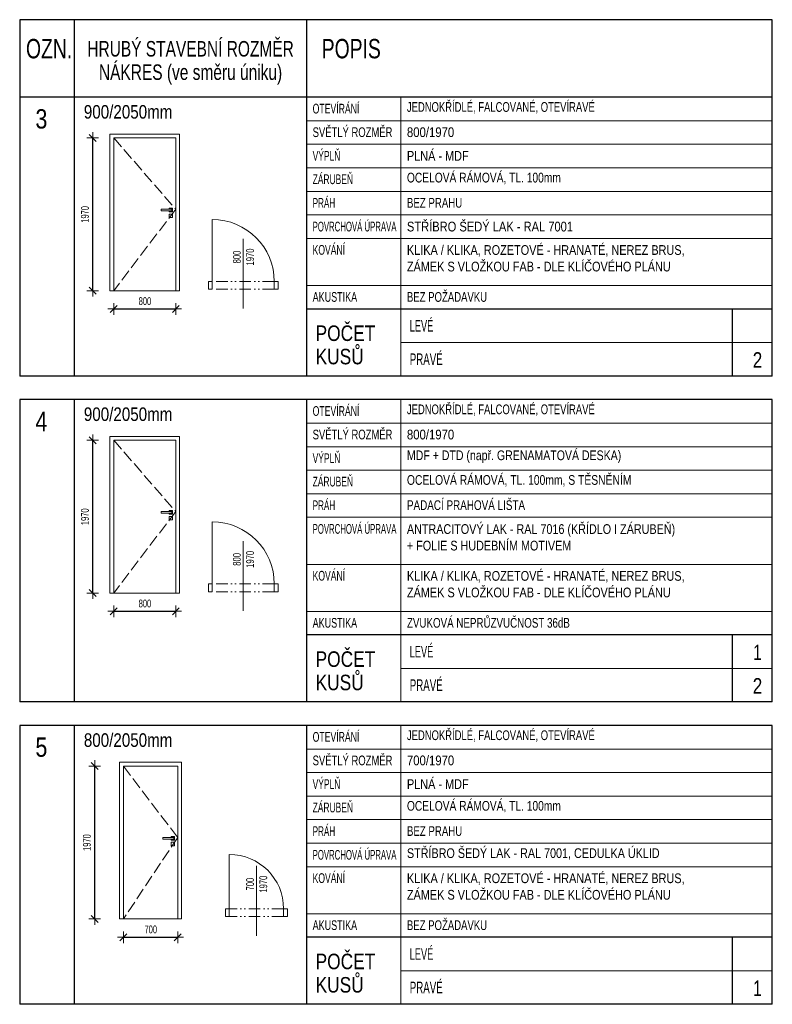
# Model space of a CAD drawing. Header units: millimetres. Extents: x -100839 to -67839, y -82854 to -70160.
# Tile 3 of 4: x -89099 to -79399, y -82854 to -70160. Entities that reach past the tile are written whole.
import ezdxf

# ---------------------------------------------------------------- set-up
doc = ezdxf.new("R2010")
doc.units = ezdxf.units.MM
doc.header["$PDMODE"] = 65
doc.linetypes.add('Carkovana 2x_1', pattern=[200, 150, -50])
doc.linetypes.add('JIS_09_15_1', pattern=[300, 150, -50, 0, -50, 0, -50])
doc.layers.add('XR$1$VÝPIS VNITŘNÍCH DVEŘÍ_1', color=7, linetype='Continuous', lineweight=25)
doc.styles.add('ARIAL', font='ARIAL.TTF')
doc.styles.add('ARIALNARROW', font='ARIALN.TTF')
doc.dimstyles.new('DIMSTYLE_3', dxfattribs={"dimtxt": 100, "dimasz": 150, "dimexe": 0, "dimexo": 0, "dimgap": 50, "dimtad": 2, "dimdec": 0, "dimrnd": 5, "dimzin": 12, "dimdsep": 46, "dimtxsty": 'ARIALNARROW', "dimblk1": 'ALL_ML_STRICH', "dimblk2": 'ALL_ML_STRICH', "dimsah": 1, "dimcen": 0, "dimclrd": 6, "dimclre": 6, "dimclrt": 6, "dimadec": 0, "dimazin": 0, "dimtfac": 1, "dimtdec": 0, "dimtix": 1, "dimtmove": 2, "dimatfit": 3, "dimfxl": 0, "dimtzin": 0, "dimlwd": 0, "dimlwe": 13, "dimarcsym": 0})

# ---------------------------------------------------------------- blocks, each defined once
blk = doc.blocks.new('ALL_ML_STRICH')
at = {"color": 0, "linetype": 'ByBlock', "lineweight": -2}
for p, q in [((-1, 0), (0.5, 0)), ((-0.3, -0.3), (0.3, 0.3)), ((0, -0.5), (0, 0.5))]:
    blk.add_line(p, q, dxfattribs=at)
blk = doc.blocks.new('*D7')
at = {"layer": 'DEFPOINTS', "color": 6, "linetype": 'Continuous', "lineweight": 13}
for p in [(-87887, -73654), (-87087, -73654), (-87887, -73889)]:
    blk.add_point(p, dxfattribs=at)
at = {"layer": 'XR$1$VÝPIS VNITŘNÍCH DVEŘÍ_1', "color": 6, "linetype": 'Continuous', "lineweight": -2}
for p, q in [((-87887, -73889), (-87887, -73889)), ((-87887, -73889), (-87087, -73889)), ((-87087, -73889), (-87087, -73889))]:
    blk.add_line(p, q, dxfattribs=at)
at = {"layer": 'XR$1$VÝPIS VNITŘNÍCH DVEŘÍ_1', "color": 6, "linetype": 'Continuous', "lineweight": 13, "xscale": 150, "yscale": 150, "zscale": 150, "rotation": 180}
blk.add_blockref('ALL_ML_STRICH', (-87887, -73889), dxfattribs=at)
at = {"layer": 'XR$1$VÝPIS VNITŘNÍCH DVEŘÍ_1', "color": 6, "linetype": 'Continuous', "lineweight": 13, "xscale": 150, "yscale": 150, "zscale": 150}
blk.add_blockref('ALL_ML_STRICH', (-87087, -73889), dxfattribs=at)
at = {"layer": 'XR$1$VÝPIS VNITŘNÍCH DVEŘÍ_1', "color": 6, "linetype": 'Continuous', "lineweight": 13, "insert": (-87485, -73789), "char_height": 100, "width": 243.43, "attachment_point": 5, "style": 'ARIALNARROW'}
blk.add_mtext('\\W0.81;\\A1;{800}', dxfattribs=at)
blk = doc.blocks.new('*D8')
at = {"layer": 'DEFPOINTS', "color": 6, "linetype": 'Continuous', "lineweight": 13}
for p in [(-87299, -71684), (-88158, -73654), (-87312, -73654)]:
    blk.add_point(p, dxfattribs=at)
at = {"layer": 'XR$1$VÝPIS VNITŘNÍCH DVEŘÍ_1', "color": 6, "linetype": 'Continuous', "lineweight": -2}
for p, q in [((-88158, -71684), (-88158, -71684)), ((-88158, -73654), (-88158, -71684)), ((-88158, -73654), (-88158, -73654))]:
    blk.add_line(p, q, dxfattribs=at)
at = {"layer": 'XR$1$VÝPIS VNITŘNÍCH DVEŘÍ_1', "color": 6, "linetype": 'Continuous', "lineweight": 13, "xscale": 150, "yscale": 150, "zscale": 150}
for p, rotation in [((-88158, -71684), 90), ((-88158, -73654), 270)]:
    blk.add_blockref('ALL_ML_STRICH', p, dxfattribs=dict(at, rotation=rotation))
at = {"layer": 'XR$1$VÝPIS VNITŘNÍCH DVEŘÍ_1', "color": 6, "linetype": 'Continuous', "lineweight": 13, "insert": (-88258, -72670), "char_height": 100, "width": 324.57, "attachment_point": 5, "rotation": 90, "style": 'ARIALNARROW'}
blk.add_mtext('\\W0.81;\\A1;{1970}', dxfattribs=at)
blk = doc.blocks.new('*D9')
at = {"layer": 'DEFPOINTS', "color": 6, "linetype": 'Continuous', "lineweight": 13}
for p in [(-87887, -77552), (-87087, -77552), (-87887, -77787)]:
    blk.add_point(p, dxfattribs=at)
at = {"layer": 'XR$1$VÝPIS VNITŘNÍCH DVEŘÍ_1', "color": 6, "linetype": 'Continuous', "lineweight": -2}
for p, q in [((-87887, -77787), (-87887, -77787)), ((-87887, -77787), (-87087, -77787)), ((-87087, -77787), (-87087, -77787))]:
    blk.add_line(p, q, dxfattribs=at)
at = {"layer": 'XR$1$VÝPIS VNITŘNÍCH DVEŘÍ_1', "color": 6, "linetype": 'Continuous', "lineweight": 13, "xscale": 150, "yscale": 150, "zscale": 150, "rotation": 180}
blk.add_blockref('ALL_ML_STRICH', (-87887, -77787), dxfattribs=at)
at = {"layer": 'XR$1$VÝPIS VNITŘNÍCH DVEŘÍ_1', "color": 6, "linetype": 'Continuous', "lineweight": 13, "xscale": 150, "yscale": 150, "zscale": 150}
blk.add_blockref('ALL_ML_STRICH', (-87087, -77787), dxfattribs=at)
at = {"layer": 'XR$1$VÝPIS VNITŘNÍCH DVEŘÍ_1', "color": 6, "linetype": 'Continuous', "lineweight": 13, "insert": (-87485, -77687), "char_height": 100, "width": 243.43, "attachment_point": 5, "style": 'ARIALNARROW'}
blk.add_mtext('\\W0.81;\\A1;{800}', dxfattribs=at)
blk = doc.blocks.new('*D10')
at = {"layer": 'DEFPOINTS', "color": 6, "linetype": 'Continuous', "lineweight": 13}
for p in [(-87299, -75582), (-88158, -77552), (-87312, -77552)]:
    blk.add_point(p, dxfattribs=at)
at = {"layer": 'XR$1$VÝPIS VNITŘNÍCH DVEŘÍ_1', "color": 6, "linetype": 'Continuous', "lineweight": -2}
for p, q in [((-88158, -75582), (-88158, -75582)), ((-88158, -77552), (-88158, -75582)), ((-88158, -77552), (-88158, -77552))]:
    blk.add_line(p, q, dxfattribs=at)
at = {"layer": 'XR$1$VÝPIS VNITŘNÍCH DVEŘÍ_1', "color": 6, "linetype": 'Continuous', "lineweight": 13, "xscale": 150, "yscale": 150, "zscale": 150}
for p, rotation in [((-88158, -75582), 90), ((-88158, -77552), 270)]:
    blk.add_blockref('ALL_ML_STRICH', p, dxfattribs=dict(at, rotation=rotation))
at = {"layer": 'XR$1$VÝPIS VNITŘNÍCH DVEŘÍ_1', "color": 6, "linetype": 'Continuous', "lineweight": 13, "insert": (-88258, -76568), "char_height": 100, "width": 324.57, "attachment_point": 5, "rotation": 90, "style": 'ARIALNARROW'}
blk.add_mtext('\\W0.81;\\A1;{1970}', dxfattribs=at)
blk = doc.blocks.new('*D11')
at = {"layer": 'DEFPOINTS', "color": 6, "linetype": 'Continuous', "lineweight": 13}
for p in [(-87274, -79783), (-88133, -81753), (-87287, -81753)]:
    blk.add_point(p, dxfattribs=at)
at = {"layer": 'XR$1$VÝPIS VNITŘNÍCH DVEŘÍ_1', "color": 6, "linetype": 'Continuous', "lineweight": -2}
for p, q in [((-88133, -79783), (-88133, -79783)), ((-88133, -81753), (-88133, -79783)), ((-88133, -81753), (-88133, -81753))]:
    blk.add_line(p, q, dxfattribs=at)
at = {"layer": 'XR$1$VÝPIS VNITŘNÍCH DVEŘÍ_1', "color": 6, "linetype": 'Continuous', "lineweight": 13, "xscale": 150, "yscale": 150, "zscale": 150}
for p, rotation in [((-88133, -79783), 90), ((-88133, -81753), 270)]:
    blk.add_blockref('ALL_ML_STRICH', p, dxfattribs=dict(at, rotation=rotation))
at = {"layer": 'XR$1$VÝPIS VNITŘNÍCH DVEŘÍ_1', "color": 6, "linetype": 'Continuous', "lineweight": 13, "insert": (-88233, -80769), "char_height": 100, "width": 324.57, "attachment_point": 5, "rotation": 90, "style": 'ARIALNARROW'}
blk.add_mtext('\\W0.81;\\A1;{1970}', dxfattribs=at)
blk = doc.blocks.new('*D12')
at = {"layer": 'DEFPOINTS', "color": 6, "linetype": 'Continuous', "lineweight": 13}
for p in [(-87763, -81753), (-87063, -81753), (-87763, -81989)]:
    blk.add_point(p, dxfattribs=at)
at = {"layer": 'XR$1$VÝPIS VNITŘNÍCH DVEŘÍ_1', "color": 6, "linetype": 'Continuous', "lineweight": -2}
for p, q in [((-87763, -81989), (-87763, -81989)), ((-87763, -81989), (-87063, -81989)), ((-87063, -81989), (-87063, -81989))]:
    blk.add_line(p, q, dxfattribs=at)
at = {"layer": 'XR$1$VÝPIS VNITŘNÍCH DVEŘÍ_1', "color": 6, "linetype": 'Continuous', "lineweight": 13, "xscale": 150, "yscale": 150, "zscale": 150, "rotation": 180}
blk.add_blockref('ALL_ML_STRICH', (-87763, -81989), dxfattribs=at)
at = {"layer": 'XR$1$VÝPIS VNITŘNÍCH DVEŘÍ_1', "color": 6, "linetype": 'Continuous', "lineweight": 13, "xscale": 150, "yscale": 150, "zscale": 150}
blk.add_blockref('ALL_ML_STRICH', (-87063, -81989), dxfattribs=at)
at = {"layer": 'XR$1$VÝPIS VNITŘNÍCH DVEŘÍ_1', "color": 6, "linetype": 'Continuous', "lineweight": 13, "insert": (-87410, -81889), "char_height": 100, "width": 243.43, "attachment_point": 5, "style": 'ARIALNARROW'}
blk.add_mtext('\\W0.81;\\A1;{700}', dxfattribs=at)

msp = doc.modelspace()

# ---------------------------------------------------------------- linework, layer by layer
at = {"layer": 'XR$1$VÝPIS VNITŘNÍCH DVEŘÍ_1', "color": 7, "linetype": 'Continuous', "lineweight": 25}
for p, q in [((-79399.3, -70159.9), (-89099.3, -70159.9)), ((-89099.3, -70159.9), (-89099.3, -71159.9)), ((-88399.3, -70159.9), (-88399.3, -71159.9)), ((-85401.4, -70159.9), (-85401.4, -71159.9)), ((-79399.3, -71159.9), (-79399.3, -70159.9)), ((-79399.3, -71159.9), (-89099.3, -71159.9)), ((-89099.3, -71159.9), (-89099.3, -74754.4)), ((-88399.3, -71159.9), (-88399.3, -74754.4)), ((-85401.4, -71159.9), (-85401.4, -74754.4)), ((-79399.3, -74754.4), (-79399.3, -71159.9)), ((-79399.3, -73890.9), (-85401.4, -73890.9)), ((-79910.7, -74754.4), (-79910.7, -73890.9)), ((-79910.7, -74754.4), (-79910.7, -73890.9)), ((-79399.3, -74754.4), (-89099.3, -74754.4)), ((-79399.3, -75057.9), (-89099.3, -75057.9)), ((-89099.3, -75057.9), (-89099.3, -78955.9)), ((-88399.3, -75057.9), (-88399.3, -78955.9)), ((-85401.4, -75057.9), (-85401.4, -78955.9)), ((-79399.3, -78955.9), (-79399.3, -75057.9)), ((-79399.3, -78092.3), (-85401.4, -78092.3)), ((-79910.7, -78955.9), (-79910.7, -78092.3)), ((-79910.7, -78955.9), (-79910.7, -78092.3)), ((-79399.3, -78955.9), (-89099.3, -78955.9)), ((-79399.3, -79259.4), (-89099.3, -79259.4)), ((-89099.3, -79259.4), (-89099.3, -82853.9)), ((-88399.3, -79259.4), (-88399.3, -82853.9)), ((-85401.4, -79259.4), (-85401.4, -82853.9)), ((-79399.3, -82853.9), (-79399.3, -79259.4)), ((-79399.3, -81990.4), (-85401.4, -81990.4)), ((-79910.7, -82853.9), (-79910.7, -81990.4)), ((-79910.7, -82853.9), (-79910.7, -81990.4)), ((-79399.3, -82853.9), (-89099.3, -82853.9))]:
    msp.add_line(p, q, dxfattribs=at)
at = {"layer": 'XR$1$VÝPIS VNITŘNÍCH DVEŘÍ_1', "color": 7, "linetype": 'Continuous', "lineweight": 18}
for p, q in [((-84186.3, -71159.9), (-84186.3, -73890.9)), ((-85401.4, -71463.3), (-79399.3, -71463.3)), ((-87887.4, -71683.9), (-87887.4, -73653.9)), ((-87087.4, -71683.9), (-87887.4, -71683.9)), ((-87087.4, -73653.9), (-87087.4, -71683.9)), ((-85401.4, -71766.7), (-79399.3, -71766.7)), ((-85401.4, -72070.2), (-79399.3, -72070.2)), ((-85401.4, -72373.6), (-79399.3, -72373.6)), ((-85401.4, -72677.1), (-79399.3, -72677.1)), ((-85401.4, -72677.1), (-79399.3, -72677.1)), ((-85401.4, -72980.5), (-84186.3, -72980.5)), ((-79399.3, -72980.5), (-84186.3, -72980.5)), ((-85401.4, -73587.4), (-79399.3, -73587.4)), ((-87937.4, -73653.9), (-87037.6, -73653.9)), ((-85401.4, -73890.9), (-79399.3, -73890.9)), ((-84186.3, -74754.4), (-84186.3, -73890.9)), ((-84186.3, -74322.6), (-79399.3, -74322.6)), ((-84186.3, -75057.9), (-84186.3, -78092.3)), ((-85401.4, -75361.3), (-79399.3, -75361.3)), ((-87887.4, -75581.9), (-87887.4, -77551.9)), ((-87087.4, -75581.9), (-87887.4, -75581.9)), ((-87087.4, -77551.9), (-87087.4, -75581.9)), ((-85401.4, -75664.8), (-79399.3, -75664.8)), ((-85401.4, -75968.2), (-79399.3, -75968.2)), ((-85401.4, -76271.7), (-79399.3, -76271.7)), ((-85401.4, -76575.1), (-79399.3, -76575.1)), ((-85401.4, -76575.1), (-79399.3, -76575.1)), ((-85401.4, -77182), (-84186.3, -77182)), ((-79399.3, -77182), (-84186.3, -77182)), ((-87937.4, -77551.9), (-87037.6, -77551.9)), ((-85401.4, -77788.9), (-79399.3, -77788.9)), ((-85401.4, -78092.3), (-79399.3, -78092.3)), ((-84186.3, -78955.9), (-84186.3, -78092.3)), ((-84186.3, -78524.1), (-79399.3, -78524.1)), ((-84186.3, -79259.4), (-84186.3, -81990.4)), ((-85401.4, -79562.8), (-79399.3, -79562.8)), ((-87762.6, -79783.4), (-87762.6, -81753.4)), ((-87062.6, -79783.4), (-87762.6, -79783.4)), ((-87062.6, -81753.4), (-87062.6, -79783.4)), ((-85401.4, -79866.2), (-79399.3, -79866.2)), ((-85401.4, -80169.7), (-79399.3, -80169.7)), ((-85401.4, -80473.1), (-79399.3, -80473.1)), ((-85401.4, -80776.6), (-79399.3, -80776.6)), ((-85401.4, -80776.6), (-79399.3, -80776.6)), ((-85401.4, -81080), (-84186.3, -81080)), ((-79399.3, -81080), (-84186.3, -81080)), ((-85401.4, -81686.9), (-79399.3, -81686.9)), ((-87812.6, -81753.4), (-87012.8, -81753.4)), ((-85401.4, -81990.4), (-79399.3, -81990.4)), ((-84186.3, -82853.9), (-84186.3, -81990.4)), ((-84186.3, -82422.1), (-79399.3, -82422.1))]:
    msp.add_line(p, q, dxfattribs=at)
at = {"layer": 'XR$1$VÝPIS VNITŘNÍCH DVEŘÍ_1', "color": 7, "linetype": 'Continuous', "lineweight": 13}
for p, q in [((-87937.4, -71633.9), (-87937.4, -73653.9)), ((-87037.6, -71633.9), (-87937.4, -71633.9)), ((-87887.4, -71683.9), (-87887.4, -73653.9)), ((-87087.4, -71683.9), (-87887.4, -71683.9)), ((-87087.4, -73653.9), (-87087.4, -71683.9)), ((-87037.6, -73653.9), (-87037.6, -71633.9)), ((-87137.4, -72603.9), (-87277.4, -72603.9)), ((-87277.4, -72603.9), (-87277.4, -72623.9)), ((-87172.8, -72591.3), (-87127.8, -72591.3)), ((-87172.8, -72603.9), (-87172.8, -72591.3)), ((-87137.4, -72623.9), (-87137.4, -72603.9)), ((-87127.8, -72591.3), (-87127.8, -72636.3)), ((-87277.4, -72623.9), (-87137.4, -72623.9)), ((-87172.8, -72636.3), (-87172.8, -72623.9)), ((-87127.8, -72636.3), (-87172.8, -72636.3)), ((-87172.8, -72711.1), (-87172.8, -72666.1)), ((-87172.8, -72666.1), (-87127.8, -72666.1)), ((-87127.8, -72711.1), (-87172.8, -72711.1)), ((-87127.8, -72666.1), (-87127.8, -72711.1)), ((-86618, -73536.1), (-86618, -72736.1)), ((-86218, -73884.7), (-86218, -72984.7)), ((-86668, -73636.1), (-86668, -73536.1)), ((-86668, -73536.1), (-86618, -73536.1)), ((-86618, -73636.1), (-86618, -73536.1)), ((-85818, -73636.1), (-85818, -73536.1)), ((-85818, -73536.1), (-85768, -73536.1)), ((-85768, -73636.1), (-85768, -73536.1)), ((-86668, -73636.1), (-86618, -73636.1)), ((-85818, -73636.1), (-85768, -73636.1)), ((-87937.4, -75531.9), (-87937.4, -77551.9)), ((-87037.6, -75531.9), (-87937.4, -75531.9)), ((-87887.4, -75581.9), (-87887.4, -77551.9)), ((-87087.4, -75581.9), (-87887.4, -75581.9)), ((-87087.4, -77551.9), (-87087.4, -75581.9)), ((-87037.6, -77551.9), (-87037.6, -75531.9)), ((-87137.4, -76501.9), (-87277.4, -76501.9)), ((-87277.4, -76501.9), (-87277.4, -76521.9)), ((-87277.4, -76521.9), (-87137.4, -76521.9)), ((-87172.8, -76489.3), (-87127.8, -76489.3)), ((-87172.8, -76501.9), (-87172.8, -76489.3)), ((-87172.8, -76534.3), (-87172.8, -76521.9)), ((-87127.8, -76534.3), (-87172.8, -76534.3)), ((-87137.4, -76521.9), (-87137.4, -76501.9)), ((-87127.8, -76489.3), (-87127.8, -76534.3)), ((-87172.8, -76609.1), (-87172.8, -76564.1)), ((-87172.8, -76564.1), (-87127.8, -76564.1)), ((-87127.8, -76609.1), (-87172.8, -76609.1)), ((-87127.8, -76564.1), (-87127.8, -76609.1)), ((-86618, -77434.1), (-86618, -76634.1)), ((-86218, -77782.8), (-86218, -76882.8)), ((-86668, -77534.1), (-86668, -77434.1)), ((-86668, -77434.1), (-86618, -77434.1)), ((-86668, -77534.1), (-86618, -77534.1)), ((-86618, -77534.1), (-86618, -77434.1)), ((-85818, -77534.1), (-85818, -77434.1)), ((-85818, -77434.1), (-85768, -77434.1)), ((-85818, -77534.1), (-85768, -77534.1)), ((-85768, -77534.1), (-85768, -77434.1)), ((-87812.6, -79733.4), (-87812.6, -81753.4)), ((-87012.8, -79733.4), (-87812.6, -79733.4)), ((-87762.6, -79783.4), (-87762.6, -81753.4)), ((-87062.6, -79783.4), (-87762.6, -79783.4)), ((-87062.6, -81753.4), (-87062.6, -79783.4)), ((-87012.8, -81753.4), (-87012.8, -79733.4)), ((-87112.6, -80703.4), (-87252.6, -80703.4)), ((-87252.6, -80703.4), (-87252.6, -80723.4)), ((-87252.6, -80723.4), (-87112.6, -80723.4)), ((-87148, -80690.8), (-87103, -80690.8)), ((-87148, -80703.4), (-87148, -80690.8)), ((-87148, -80735.8), (-87148, -80723.4)), ((-87112.6, -80723.4), (-87112.6, -80703.4)), ((-87103, -80690.8), (-87103, -80735.8)), ((-87103, -80735.8), (-87148, -80735.8)), ((-87148, -80810.6), (-87148, -80765.6)), ((-87148, -80765.6), (-87103, -80765.6)), ((-87103, -80810.6), (-87148, -80810.6)), ((-87103, -80765.6), (-87103, -80810.6)), ((-86397.9, -81621.5), (-86397.9, -80921.5)), ((-86047.9, -81970.1), (-86047.9, -81070.1)), ((-86447.9, -81721.5), (-86447.9, -81621.5)), ((-86447.9, -81621.5), (-86397.9, -81621.5)), ((-86397.9, -81721.5), (-86397.9, -81621.5)), ((-85697.9, -81721.5), (-85697.9, -81621.5)), ((-85697.9, -81621.5), (-85647.9, -81621.5)), ((-85647.9, -81721.5), (-85647.9, -81621.5)), ((-86447.9, -81721.5), (-86397.9, -81721.5)), ((-85697.9, -81721.5), (-85647.9, -81721.5))]:
    msp.add_line(p, q, dxfattribs=at)
at = {"layer": 'XR$1$VÝPIS VNITŘNÍCH DVEŘÍ_1', "color": 7, "linetype": 'Carkovana 2x_1', "lineweight": 13}
for p, q in [((-87887.4, -71683.9), (-87087.4, -72603.9)), ((-87087.4, -72603.9), (-87887.4, -73653.9)), ((-87887.4, -75581.9), (-87087.4, -76501.9)), ((-87087.4, -76501.9), (-87887.4, -77551.9)), ((-87762.6, -79783.4), (-87062.6, -80703.4)), ((-87062.6, -80703.4), (-87762.6, -81753.4))]:
    msp.add_line(p, q, dxfattribs=at)
at = {"layer": 'XR$1$VÝPIS VNITŘNÍCH DVEŘÍ_1', "color": 7, "linetype": 'JIS_09_15_1', "lineweight": 13}
for p, q in [((-85818, -73536.1), (-86618, -73536.1)), ((-85818, -73636.1), (-86618, -73636.1)), ((-85818, -77434.1), (-86618, -77434.1)), ((-85818, -77534.1), (-86618, -77534.1)), ((-85697.9, -81621.5), (-86397.9, -81621.5)), ((-85697.9, -81721.5), (-86397.9, -81721.5))]:
    msp.add_line(p, q, dxfattribs=at)
at = {"layer": 'XR$1$VÝPIS VNITŘNÍCH DVEŘÍ_1', "color": 7, "linetype": 'Continuous', "lineweight": 13}
for centre, radius in [((-86618, -73536.1), 800), ((-86618, -77434.1), 800), ((-86397.9, -81621.5), 700)]:
    msp.add_arc(centre, radius, 0, 90, dxfattribs=at)

# ---------------------------------------------------------------- texts
at = {"layer": 'XR$1$VÝPIS VNITŘNÍCH DVEŘÍ_1', "color": 7, "linetype": 'Continuous', "lineweight": 25}
for s, insert, char_height, width, attachment_point, style in [('\\A1;{\\fArial|i0|b0;\\H250.000000;\\W0.714286;\\C7;OZN.}\\P', (-88720.5, -70534.9), 250, 684.08, 5, 'ARIAL'), ('\\A1;{\\fArial|i0|b0;\\H250.000000;\\W0.714286;\\C7;POPIS}\\P', (-84825.8, -70534.9), 250, 850.871, 5, 'ARIAL'), ('\\W0.85;JEDNOKŘÍDLÉ, FALCOVANÉ, OTEVÍRAVÉ', (-84108.4, -71371), 125, 2486.699, 7, 'ARIALNARROW'), ('\\W0.78;OTEVÍRÁNÍ', (-85323.5, -71371), 125, 655.709, 7, 'ARIALNARROW'), ('\\W0.85;SVĚTLÝ ROZMĚR', (-85323.5, -71674.5), 125, 1079.66, 7, 'ARIALNARROW'), ('\\W1.02;800/1970', (-84108.4, -71674.5), 125, 683.84, 7, 'ARIALNARROW'), ('\\W0.98;PLNÁ - MDF', (-84108.4, -71977.9), 125, 861.505, 7, 'ARIALNARROW'), ('\\W0.76;VÝPLŇ', (-85323.5, -71977.9), 125, 407.774, 7, 'ARIALNARROW'), ('\\W0.92;OCELOVÁ RÁMOVÁ, TL. 100mm', (-84108.4, -72281.4), 125, 2047.414, 7, 'ARIALNARROW'), ('\\W0.76;ZÁRUBEŇ', (-85323.5, -72281.4), 125, 571.052, 7, 'ARIALNARROW'), ('\\W0.87;BEZ PRAHU', (-84108.4, -72584.8), 125, 764.07, 7, 'ARIALNARROW'), ('\\W0.73;PRÁH', (-85323.5, -72584.8), 125, 339.264, 7, 'ARIALNARROW'), ('\\W0.70;POVRCHOVÁ ÚPRAVA', (-85323.5, -72891.4), 125, 1127.163, 7, 'ARIALNARROW'), ('\\W1.00;STŘÍBRO ŠEDÝ LAK - RAL 7001', (-84108.4, -72891.4), 125, 2215.93, 7, 'ARIALNARROW'), ('\\W0.77;KOVÁNÍ', (-85323.5, -73191.7), 125, 464.666, 7, 'ARIALNARROW'), ('\\W0.86;BEZ POŽADAVKU', (-84108.4, -73798.6), 125, 1090.538, 7, 'ARIALNARROW'), ('\\W0.81;AKUSTIKA', (-85323.5, -73798.6), 125, 623.841, 7, 'ARIALNARROW'), ('\\W0.69;LEVÉ', (-84072.2, -74181), 150, 355.684, 7, 'ARIALNARROW'), ('\\W0.73;PRAVÉ', (-84072.2, -74612.8), 150, 480.25, 7, 'ARIALNARROW'), ('\\W0.85;JEDNOKŘÍDLÉ, FALCOVANÉ, OTEVÍRAVÉ', (-84108.4, -75269.1), 125, 2486.699, 7, 'ARIALNARROW'), ('\\W0.78;OTEVÍRÁNÍ', (-85323.5, -75269.1), 125, 655.709, 7, 'ARIALNARROW'), ('\\W0.85;SVĚTLÝ ROZMĚR', (-85323.5, -75572.5), 125, 1079.66, 7, 'ARIALNARROW'), ('\\W1.02;800/1970', (-84108.4, -75572.5), 125, 683.84, 7, 'ARIALNARROW'), ('\\W0.95;MDF + DTD (např. GRENAMATOVÁ DESKA)', (-84108.4, -75876), 125, 2826.098, 7, 'ARIALNARROW'), ('\\W0.76;VÝPLŇ', (-85323.5, -75876), 125, 407.774, 7, 'ARIALNARROW'), ('\\W0.93;OCELOVÁ RÁMOVÁ, TL. 100mm, S TĚSNĚNÍM', (-84108.4, -76179.4), 125, 2968.277, 7, 'ARIALNARROW'), ('\\W0.76;ZÁRUBEŇ', (-85323.5, -76179.4), 125, 571.052, 7, 'ARIALNARROW'), ('\\W0.89;PADACÍ PRAHOVÁ LIŠTA', (-84108.4, -76482.9), 125, 1585.857, 7, 'ARIALNARROW'), ('\\W0.70;POVRCHOVÁ ÚPRAVA', (-85323.5, -76789.4), 125, 1127.163, 7, 'ARIALNARROW'), ('\\W0.73;PRÁH', (-85323.5, -76482.9), 125, 339.264, 7, 'ARIALNARROW'), ('\\W0.77;KOVÁNÍ', (-85323.5, -77393.2), 125, 464.666, 7, 'ARIALNARROW'), ('\\W0.88;ZVUKOVÁ NEPRŮZVUČNOST 36dB', (-84108.4, -78000.1), 125, 2144.695, 7, 'ARIALNARROW'), ('\\W0.81;AKUSTIKA', (-85323.5, -78000.1), 125, 623.841, 7, 'ARIALNARROW'), ('\\W0.69;LEVÉ', (-84072.2, -78382.5), 150, 355.684, 7, 'ARIALNARROW'), ('\\W0.73;PRAVÉ', (-84072.2, -78814.2), 150, 480.25, 7, 'ARIALNARROW'), ('\\W0.85;JEDNOKŘÍDLÉ, FALCOVANÉ, OTEVÍRAVÉ', (-84108.4, -79470.5), 125, 2486.699, 7, 'ARIALNARROW'), ('\\W0.78;OTEVÍRÁNÍ', (-85323.5, -79470.5), 125, 655.709, 7, 'ARIALNARROW'), ('\\W0.85;SVĚTLÝ ROZMĚR', (-85323.5, -79774), 125, 1079.66, 7, 'ARIALNARROW'), ('\\W1.02;700/1970', (-84108.4, -79774), 125, 683.84, 7, 'ARIALNARROW'), ('\\W0.98;PLNÁ - MDF', (-84108.4, -80077.4), 125, 861.505, 7, 'ARIALNARROW'), ('\\W0.76;VÝPLŇ', (-85323.5, -80077.4), 125, 407.774, 7, 'ARIALNARROW'), ('\\W0.92;OCELOVÁ RÁMOVÁ, TL. 100mm', (-84108.4, -80380.9), 125, 2047.414, 7, 'ARIALNARROW'), ('\\W0.76;ZÁRUBEŇ', (-85323.5, -80380.9), 125, 571.052, 7, 'ARIALNARROW'), ('\\W0.87;BEZ PRAHU', (-84108.4, -80684.3), 125, 764.07, 7, 'ARIALNARROW'), ('\\W0.73;PRÁH', (-85323.5, -80684.3), 125, 339.264, 7, 'ARIALNARROW'), ('\\W0.70;POVRCHOVÁ ÚPRAVA', (-85323.5, -80990.9), 125, 1127.163, 7, 'ARIALNARROW'), ('\\W0.97;STŘÍBRO ŠEDÝ LAK - RAL 7001, CEDULKA ÚKLID', (-84108.4, -80990.9), 125, 3337.485, 7, 'ARIALNARROW'), ('\\W0.77;KOVÁNÍ', (-85323.5, -81291.2), 125, 464.666, 7, 'ARIALNARROW'), ('\\W0.86;BEZ POŽADAVKU', (-84108.4, -81898.1), 125, 1090.538, 7, 'ARIALNARROW'), ('\\W0.81;AKUSTIKA', (-85323.5, -81898.1), 125, 623.841, 7, 'ARIALNARROW'), ('\\W0.69;LEVÉ', (-84072.2, -82280.5), 150, 355.684, 7, 'ARIALNARROW'), ('\\W0.73;PRAVÉ', (-84072.2, -82712.3), 150, 480.25, 7, 'ARIALNARROW')]:
    msp.add_mtext(s, dxfattribs=dict(at, insert=insert, char_height=char_height, width=width, attachment_point=attachment_point, style=style))
at = {"layer": 'XR$1$VÝPIS VNITŘNÍCH DVEŘÍ_1', "color": 7, "linetype": 'Continuous', "lineweight": 25, "char_height": 200, "line_spacing_factor": 0.903614, "style": 'ARIAL'}
for s, insert, width, attachment_point in [('\\A1;{\\fArial|i0|b0;\\H200.000000;\\W0.714286;\\C7;HRUBÝ STAVEBNÍ ROZMĚR}\\P{\\fArial|i0|b0;\\H200.000000;\\W0.714286;\\C7;NÁKRES (ve směru úniku)}\\P', (-86897.2, -70434.9), 2738.236, 2), ('\\A1;{\\fArial|i0|b0;\\H200.000000;\\W0.800000;\\C7;POČET}\\P{\\fArial|i0|b0;\\H200.000000;\\W0.800000;\\C7;KUSŮ}\\P', (-85285.9, -74101.9), 850.545, 1), ('\\A1;{\\fArial|i0|b0;\\H200.000000;\\W0.800000;\\C7;POČET}\\P{\\fArial|i0|b0;\\H200.000000;\\W0.800000;\\C7;KUSŮ}\\P', (-85285.9, -78303.4), 850.545, 1), ('\\A1;{\\fArial|i0|b0;\\H200.000000;\\W0.800000;\\C7;POČET}\\P{\\fArial|i0|b0;\\H200.000000;\\W0.800000;\\C7;KUSŮ}\\P', (-85285.9, -82201.4), 850.545, 1)]:
    msp.add_mtext(s, dxfattribs=dict(at, insert=insert, width=width, attachment_point=attachment_point))
at = {"layer": 'XR$1$VÝPIS VNITŘNÍCH DVEŘÍ_1', "color": 7, "linetype": 'Continuous', "lineweight": 50, "char_height": 250, "width": 255.697, "attachment_point": 7, "style": 'ARIAL'}
for s, insert in [('\\W0.79;3', (-88896.4, -71567)), ('\\W0.79;4', (-88896.4, -75465)), ('\\W0.79;5', (-88896.4, -79666.5))]:
    msp.add_mtext(s, dxfattribs=dict(at, insert=insert))
at = {"layer": 'XR$1$VÝPIS VNITŘNÍCH DVEŘÍ_1', "color": 7, "linetype": 'Continuous', "lineweight": 35, "style": 'ARIAL'}
for s, insert, char_height, width, attachment_point in [('\\W0.80;900/2050mm', (-88272.5, -71437.9), 175, 1218.335, 7), ('\\W0.79;2', (-79590.1, -74546.8), 200, 204.558, 5), ('\\W0.80;900/2050mm', (-88272.5, -75335.9), 175, 1218.335, 7), ('\\W0.72;1', (-79590.1, -78316.5), 200, 197.53, 5), ('\\W0.79;2', (-79590.1, -78748.3), 200, 204.558, 5), ('\\W0.80;800/2050mm', (-88272.5, -79537.4), 175, 1218.335, 7), ('\\W0.72;1', (-79590.1, -82646.3), 200, 197.53, 5)]:
    msp.add_mtext(s, dxfattribs=dict(at, insert=insert, char_height=char_height, width=width, attachment_point=attachment_point))
at = {"layer": 'XR$1$VÝPIS VNITŘNÍCH DVEŘÍ_1', "color": 7, "linetype": 'Continuous', "lineweight": 13, "char_height": 100, "width": 272.279, "attachment_point": 2, "rotation": 90, "line_spacing_factor": 1.024096, "style": 'ARIALNARROW'}
for s, insert in [('\\W0.86;800\\P1970', (-86350.6, -73219.4)), ('\\W0.86;800\\P1970', (-86350.6, -77117.5)), ('\\W0.86;700\\P1970', (-86180.5, -81304.8))]:
    msp.add_mtext(s, dxfattribs=dict(at, insert=insert))
at = {"layer": 'XR$1$VÝPIS VNITŘNÍCH DVEŘÍ_1', "color": 7, "linetype": 'Continuous', "lineweight": 18, "char_height": 125, "attachment_point": 1, "line_spacing_factor": 1.024096, "style": 'ARIALNARROW'}
for s, insert, width in [('\\W0.98;KLIKA / KLIKA, ROZETOVÉ - HRANATÉ, NEREZ BRUS,\\PZÁMEK S VLOŽKOU FAB - DLE KLÍČOVÉHO PLÁNU', (-84108.4, -73066.7), 3627.689), ('\\W0.97;ANTRACITOVÝ LAK - RAL 7016 (KŘÍDLO I ZÁRUBEŇ)\\P+ FOLIE S HUDEBNÍM MOTIVEM', (-84108.4, -76664.4), 3540.859), ('\\W0.98;KLIKA / KLIKA, ROZETOVÉ - HRANATÉ, NEREZ BRUS,\\PZÁMEK S VLOŽKOU FAB - DLE KLÍČOVÉHO PLÁNU', (-84108.4, -77268.2), 3627.689), ('\\W0.98;KLIKA / KLIKA, ROZETOVÉ - HRANATÉ, NEREZ BRUS,\\PZÁMEK S VLOŽKOU FAB - DLE KLÍČOVÉHO PLÁNU', (-84108.4, -81166.2), 3627.689)]:
    msp.add_mtext(s, dxfattribs=dict(at, insert=insert, width=width))

# ---------------------------------------------------------------- dimensions: what is measured, and where the dimension line sits
at = {"layer": 'XR$1$VÝPIS VNITŘNÍCH DVEŘÍ_1', "color": 6, "linetype": 'Continuous', "lineweight": 13}
for base, p1, p2, picture, middle in [((-88157.7, -71683.9), (-88157.7, -73653.9), (-88157.7, -71683.9), '*D8', (-88257.7, -72670)), ((-88157.7, -75581.9), (-88157.7, -77551.9), (-88157.7, -75581.9), '*D10', (-88257.7, -76568)), ((-88132.9, -79783.4), (-88132.9, -81753.4), (-88132.9, -79783.4), '*D11', (-88232.9, -80769.5))]:
    dim = msp.add_linear_dim(base=base, p1=p1, p2=p2, angle=90, dimstyle='DIMSTYLE_3', override={"dimpost": '<>', "dimclrd": 6, "dimclre": 6, "dimclrt": 6, "dimlwd": 0, "dimlwe": 13}, dxfattribs=at)
    dim.commit()
    dim.dimension.update_dxf_attribs({"geometry": picture, "text_midpoint": middle, "dimtype": 160})
for base, p1, p2, picture, middle in [((-87087.4, -73889.1), (-87887.4, -73889.1), (-87087.4, -73889.1), '*D7', (-87484.8, -73789.1)), ((-87087.4, -77787.2), (-87887.4, -77787.2), (-87087.4, -77787.2), '*D9', (-87484.8, -77687.2)), ((-87062.6, -81988.6), (-87762.6, -81988.6), (-87062.6, -81988.6), '*D12', (-87410, -81888.6))]:
    dim = msp.add_linear_dim(base=base, p1=p1, p2=p2, dimstyle='DIMSTYLE_3', override={"dimpost": '<>', "dimclrd": 6, "dimclre": 6, "dimclrt": 6, "dimlwd": 0, "dimlwe": 13}, dxfattribs=at)
    dim.commit()
    dim.dimension.update_dxf_attribs({"geometry": picture, "text_midpoint": middle, "dimtype": 160})

doc.saveas('drawing.dxf')
